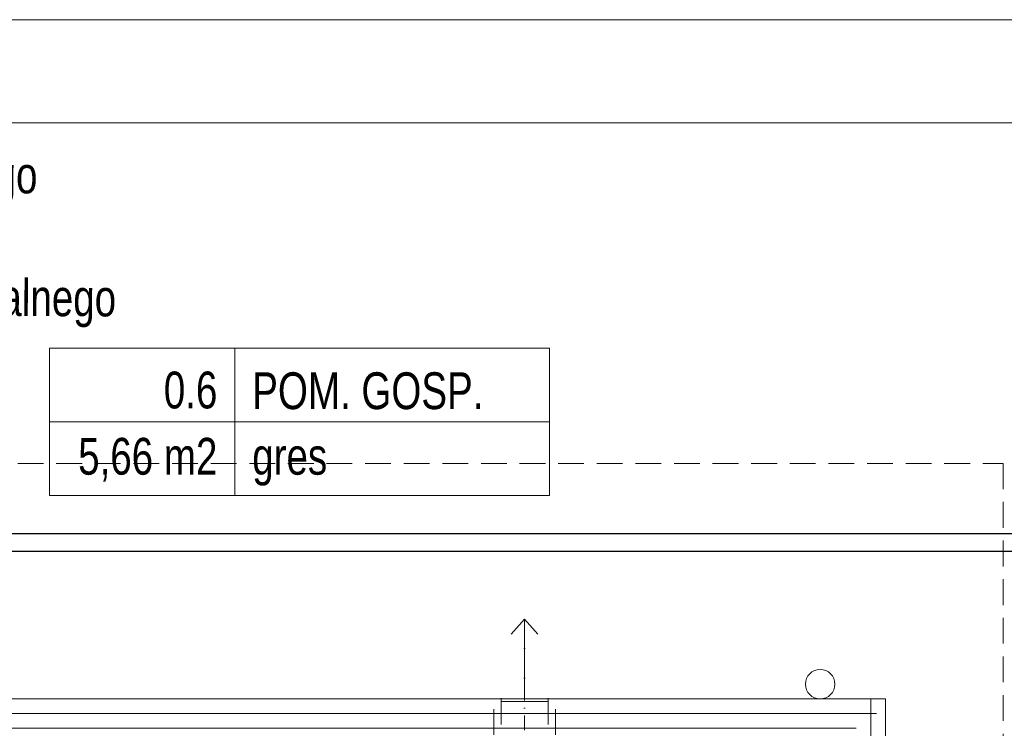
# Model space of a CAD drawing. Header units: inches. Extents: x 65192 to 78842, y -37594 to -36109.
# Tile 49 of 63: x 67380 to 67715, y -36350 to -36109. Entities that reach past the tile are written whole.
import ezdxf

# ---------------------------------------------------------------- set-up
doc = ezdxf.new("R2010")
doc.units = ezdxf.units.IN
doc.header["$MEASUREMENT"] = 0
doc.linetypes.add('DASHDOT', pattern=[1, 0.5, -0.25, 0, -0.25])
doc.linetypes.add('HIDDEN', pattern=[0.375, 0.25, -0.125])
for name, color, linetype, lineweight in [('--proj.wentylacja', 251, 'Continuous', 0), ('A--tabelka rysunku', 7, 'Continuous', 0), ('E-opisy', 240, 'Continuous', 25), ('p--dach', 7, 'Continuous', 30), ('p--dach-rura spustowa', 7, 'Continuous', 0), ('p--ocieplenie-w.zew', 7, 'Continuous', 0), ('p--opisy pomieszczeń', 7, 'Continuous', 0), ('p--ściana szkielet', 7, 'Continuous', 0)]:
    doc.layers.add(name, color=color, linetype=linetype, lineweight=lineweight)
doc.layers.add('p--obrzeże bet.', color=252, linetype='Continuous')
doc.styles.add('1-50', font='arial.ttf', dxfattribs={"width": 0.75, "height": 12.5})
doc.linetypes.add('BATTING', pattern='A,0.0001,-0.1,[134,ltypeshp.shx,S=0.1,R=0,X=-0.1,Y=0],-0.2,[134,ltypeshp.shx,S=0.1,R=180,X=0.1,Y=0],-0.1', length=0.4001)

# ---------------------------------------------------------------- blocks, each defined once
blk = doc.blocks.new('went-rzut parter-inst')
at = {"linetype": 'Continuous'}
for p, q in [((-89.52, 60.19), (-94.04, 55.17)), ((-89.52, 37.62), (-89.52, 60.19)), ((-89.52, 60.19), (-85, 55.17))]:
    blk.add_line(p, q, dxfattribs=at)
at = {"linetype": 'DASHDOT', "ltscale": 10}
blk.add_line((-89.52, -78.47), (-89.52, 60.19), dxfattribs=at)
at = {"linetype": 'HIDDEN', "ltscale": 35}
for p, q in [((-100.02, -18.47), (-100.02, 33.15)), ((-97.52, -14.97), (-97.52, 33.15)), ((-81.52, -14.97), (-81.52, 33.15)), ((-79.01, -18.47), (-79.01, 33.15))]:
    blk.add_line(p, q, dxfattribs=at)
for p, q in [((-97.55, 33.15), (-81.48, 33.15)), ((-97.55, 32.2), (-81.48, 32.2)), ((-97.54, 33.38), (-97.54, 32.2)), ((-81.48, 33.38), (-81.48, 32.2))]:
    blk.add_line(p, q)

msp = doc.modelspace()

# ---------------------------------------------------------------- linework, layer by layer
at = {"layer": 'A--tabelka rysunku', "linetype": 'Continuous'}
for points in [[(66242.3, -37593.85), (68342.3, -37593.85), (68342.3, -36108.85), (66242.3, -36108.85)], [(66242.3, -37593.85), (68342.3, -37593.85), (68342.3, -36108.85), (66242.3, -36108.85)], [(66367.3, -37558.85), (68307.3, -37558.85), (68307.3, -36143.85), (66367.3, -36143.85)]]:
    msp.add_lwpolyline(points, close=True, dxfattribs=at)
at = {"layer": 'p--dach', "linetype": 'HIDDEN', "lineweight": 20, "ltscale": 35}
msp.add_lwpolyline([(66434.14, -36259.55), (67714.14, -36259.55), (67714.14, -37103.95), (66434.14, -37103.95)], close=True, dxfattribs=at)
at = {"layer": 'p--dach-rura spustowa', "linetype": 'Continuous', "lineweight": 0, "ltscale": 75}
msp.add_circle((67651.94, -36334.55), 5, dxfattribs=at)
at = {"layer": 'p--obrzeże bet.', "linetype": 'Continuous', "ltscale": 35}
for points in [[(67270.74, -37079.95), (67730.14, -37079.95), (67730.14, -36283.55), (66418.14, -36283.55), (66418.14, -37079.95), (66877.54, -37079.95)], [(67264.74, -37073.95), (67724.14, -37073.95), (67724.14, -36289.55), (66424.14, -36289.55), (66424.14, -37073.95), (66883.54, -37073.95)]]:
    msp.add_lwpolyline(points, dxfattribs=at)
at = {"layer": 'p--ocieplenie-w.zew', "linetype": 'BATTING', "ltscale": 10}
for p, q in [((67669.14, -36430.7), (67669.14, -36339.55)), ((67183.49, -36344.55), (67671.14, -36344.55))]:
    msp.add_line(p, q, dxfattribs=at)
at = {"layer": 'p--opisy pomieszczeń'}
for p, q in [((67452.95, -36220.42), (67452.95, -36270.42)), ((67559.95, -36245.42), (67389.95, -36245.42))]:
    msp.add_line(p, q, dxfattribs=at)
msp.add_lwpolyline([(67389.95, -36270.42), (67559.95, -36270.42), (67559.95, -36220.42), (67389.95, -36220.42)], close=True, dxfattribs=at)
at = {"layer": 'p--ściana szkielet', "ltscale": 35}
for p, q in [((67183.49, -36339.55), (67674.14, -36339.55)), ((67183.49, -36339.55), (67674.14, -36339.55)), ((67674.14, -36432.2), (67674.14, -36339.55)), ((67674.14, -36430.7), (67674.14, -36339.55)), ((67183.49, -36349.55), (67664.14, -36349.55))]:
    msp.add_line(p, q, dxfattribs=at)

# ---------------------------------------------------------------- block references
at = {"layer": '--proj.wentylacja', "linetype": 'Continuous', "ltscale": 12}
msp.add_blockref('went-rzut parter-inst', (67640.99, -36372.7), dxfattribs=at)

# ---------------------------------------------------------------- texts
at = {"layer": 'E-opisy', "color": 7, "linetype": 'Continuous', "insert": (67172.59, -36154.49), "char_height": 9, "width": 285.8923, "attachment_point": 1, "rotation": 359.7673, "style": '1-50'}
msp.add_mtext('{\\H1.3889x;gniazda wtykowe  ciągu kuchennego \\Pinstalować zgodnie z rys.W2\\P- wyposażenie pomieszczenia socjalnego}', dxfattribs=at)
at = {"layer": 'p--opisy pomieszczeń', "char_height": 12.5, "style": '1-50'}
for s, insert, width, attachment_point in [('0.6', (67447.02, -36228.39), 98, 3), ('POM. GOSP.', (67458.88, -36228.63), 106.8648, 1), ('5,66 m2', (67447.02, -36250.9), 98, 3), ('gres', (67458.88, -36250.9), 100, 1)]:
    msp.add_mtext(s, dxfattribs=dict(at, insert=insert, width=width, attachment_point=attachment_point))

doc.saveas('drawing.dxf')
